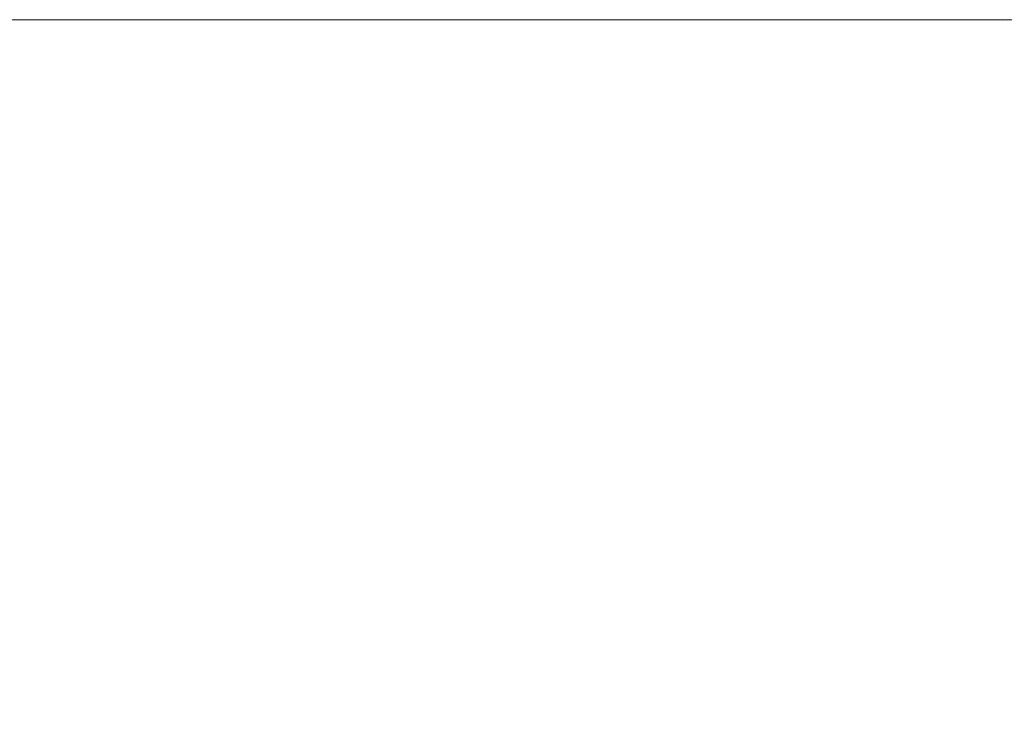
# Model space of a CAD drawing. Header units: centimetres. Extents: x -26.3 to 27.5, y 5.9 to 64.6.
# Tile 220 of 256: x -8.1201 to -8.0928, y 7.6803 to 7.7002. Entities that reach past the tile are written whole.
import ezdxf

# ---------------------------------------------------------------- set-up
doc = ezdxf.new("R2010")
doc.units = ezdxf.units.CM
doc.header["$LTSCALE"] = 2.54
doc.layers.add('Lucido design-1', color=7, linetype='Continuous')

# ---------------------------------------------------------------- blocks, each defined once
blk = doc.blocks.new('Gruppo-3-1')
at = {"color": 7, "linetype": 'Continuous', "lineweight": 9}
for points, invisible_edges in [([(27.113463, 7.700165, -743.211089), (27.113463, 7.700212, -743.214164), (-25.986537, 7.700212, -743.214164), (-25.986537, 7.700165, -743.211089)], 8), ([(-25.986537, 7.700212, -743.214164), (9.213463, 7.700212, -743.414164), (-8.086537, 7.700212, -743.414164)], 9), ([(-8.086537, 7.700212, -743.414164), (-8.087627, 7.700212, -743.414167), (-25.986537, 7.700212, -743.214164)], 10), ([(9.213463, 7.700212, -743.414164), (-25.986537, 7.700212, -743.214164), (27.113463, 7.700212, -743.214164)], 9), ([(-8.087627, 7.700212, -743.414167), (-8.092947, 7.700212, -743.414301), (-8.095487, 7.700212, -743.414364), (-25.986537, 7.700212, -743.214164)], 12), ([(-8.095487, 7.700212, -743.414364), (-8.099349, 7.700212, -743.414616), (-8.103637, 7.700212, -743.414896), (-25.986537, 7.700212, -743.214164)], 12), ([(-8.103637, 7.700212, -743.414896), (-8.111765, 7.700212, -743.415761), (-25.986537, 7.700212, -743.214164)], 10), ([(-8.111765, 7.700212, -743.415761), (-8.119859, 7.700212, -743.416959), (-25.986537, 7.700212, -743.214164)], 10), ([(-8.119859, 7.700212, -743.416959), (-8.127904, 7.700212, -743.418489), (-25.986537, 7.700212, -743.214164)], 10), ([(27.113463, 7.700165, -779.311089), (27.113463, 7.700212, -779.314164), (-25.986537, 7.700212, -779.314164), (-25.986537, 7.700165, -779.311089)], 8), ([(-25.986537, 7.700212, -779.314164), (-8.087627, 7.700212, -779.514167), (-8.092947, 7.700212, -779.514301)], 9), ([(-25.986537, 7.700212, -779.314164), (9.213463, 7.700212, -779.514164), (-8.086537, 7.700212, -779.514164)], 9), ([(-25.986537, 7.700212, -779.314164), (-8.095487, 7.700212, -779.514364), (-8.099349, 7.700212, -779.514616)], 9), ([(-8.086537, 7.700212, -779.514164), (-8.087627, 7.700212, -779.514167), (-25.986537, 7.700212, -779.314164)], 10), ([(9.213463, 7.700212, -779.514164), (-25.986537, 7.700212, -779.314164), (27.113463, 7.700212, -779.314164)], 9), ([(-8.092947, 7.700212, -779.514301), (-8.095487, 7.700212, -779.514364), (-25.986537, 7.700212, -779.314164)], 10), ([(-8.099349, 7.700212, -779.514616), (-8.103637, 7.700212, -779.514896), (-25.986537, 7.700212, -779.314164)], 10), ([(-8.103637, 7.700212, -779.514896), (-8.111765, 7.700212, -779.515761), (-25.986537, 7.700212, -779.314164)], 10), ([(-8.111765, 7.700212, -779.515761), (-8.119859, 7.700212, -779.516959), (-25.986537, 7.700212, -779.314164)], 10), ([(-8.119859, 7.700212, -779.516959), (-8.127904, 7.700212, -779.518489), (-25.986537, 7.700212, -779.314164)], 10), ([(-25.986537, 7.700165, -743.211089), (-25.986537, 7.700098, -743.209803), (27.113463, 7.700098, -743.209803), (27.113463, 7.700165, -743.211089)], 10), ([(-25.986537, 7.700165, -779.311089), (-25.986537, 7.700098, -779.309803), (27.113463, 7.700098, -779.309803), (27.113463, 7.700165, -779.311089)], 10), ([(27.113463, 7.699951, -743.206944), (27.113463, 7.700098, -743.209803), (-25.986537, 7.700098, -743.209803), (-25.986537, 7.699951, -743.206944)], 10), ([(27.113463, 7.699951, -779.306944), (27.113463, 7.700098, -779.309803), (-25.986537, 7.700098, -779.309803), (-25.986537, 7.699951, -779.306944)], 10), ([(-8.117935, 7.700158, -743.419958), (-8.124144, 7.700158, -743.421064), (-8.127904, 7.700212, -743.418489), (-8.119859, 7.700212, -743.416959)], 11), ([(-8.117935, 7.700158, -779.519958), (-8.124144, 7.700158, -779.521064), (-8.127904, 7.700212, -779.518489), (-8.119859, 7.700212, -779.516959)], 11), ([(-8.117414, 7.699998, -743.423184), (-8.123519, 7.699998, -743.424272), (-8.124144, 7.700158, -743.421064), (-8.117935, 7.700158, -743.419958)], 15), ([(-8.117414, 7.699998, -779.523184), (-8.123519, 7.699998, -779.524272), (-8.124144, 7.700158, -779.521064), (-8.117935, 7.700158, -779.519958)], 15), ([(-8.111694, 7.700158, -743.419051), (-8.117935, 7.700158, -743.419958), (-8.119859, 7.700212, -743.416959), (-8.111765, 7.700212, -743.415761)], 11), ([(-8.111694, 7.700158, -779.519051), (-8.117935, 7.700158, -779.519958), (-8.119859, 7.700212, -779.516959), (-8.111765, 7.700212, -779.515761)], 11), ([(-8.111276, 7.699998, -743.422293), (-8.117414, 7.699998, -743.423184), (-8.117935, 7.700158, -743.419958), (-8.111694, 7.700158, -743.419051)], 15), ([(-8.111276, 7.699998, -779.522293), (-8.117414, 7.699998, -779.523184), (-8.117935, 7.700158, -779.519958), (-8.111694, 7.700158, -779.519051)], 15), ([(-8.105428, 7.700158, -743.418345), (-8.111694, 7.700158, -743.419051), (-8.111765, 7.700212, -743.415761), (-8.103637, 7.700212, -743.414896)], 11), ([(-8.105428, 7.700158, -779.518345), (-8.111694, 7.700158, -779.519051), (-8.111765, 7.700212, -779.515761), (-8.103637, 7.700212, -779.514896)], 11), ([(-8.105114, 7.699998, -743.421598), (-8.111276, 7.699998, -743.422293), (-8.111694, 7.700158, -743.419051), (-8.105428, 7.700158, -743.418345)], 15), ([(-8.105114, 7.699998, -779.521598), (-8.111276, 7.699998, -779.522293), (-8.111694, 7.700158, -779.519051), (-8.105428, 7.700158, -779.518345)], 15), ([(-8.099142, 7.700158, -743.41784), (-8.105428, 7.700158, -743.418345), (-8.103637, 7.700212, -743.414896), (-8.099349, 7.700212, -743.414616)], 11), ([(-8.099142, 7.700158, -779.51784), (-8.105428, 7.700158, -779.518345), (-8.103637, 7.700212, -779.514896), (-8.099349, 7.700212, -779.514616)], 11), ([(-8.098932, 7.699998, -743.421102), (-8.105114, 7.699998, -743.421598), (-8.105428, 7.700158, -743.418345), (-8.099142, 7.700158, -743.41784)], 15), ([(-8.098932, 7.699998, -779.521102), (-8.105114, 7.699998, -779.521598), (-8.105428, 7.700158, -779.518345), (-8.099142, 7.700158, -779.51784)], 15), ([(-8.092843, 7.700158, -743.417537), (-8.099142, 7.700158, -743.41784), (-8.099349, 7.700212, -743.414616), (-8.095487, 7.700212, -743.414364)], 11), ([(-8.092843, 7.700158, -779.517537), (-8.099142, 7.700158, -779.51784), (-8.099349, 7.700212, -779.514616), (-8.095487, 7.700212, -779.514364)], 11), ([(-8.092738, 7.699998, -743.420804), (-8.098932, 7.699998, -743.421102), (-8.099142, 7.700158, -743.41784), (-8.092843, 7.700158, -743.417537)], 15), ([(-8.092738, 7.699998, -779.520804), (-8.098932, 7.699998, -779.521102), (-8.099142, 7.700158, -779.51784), (-8.092843, 7.700158, -779.517537)], 15), ([(-8.095487, 7.700212, -743.414364), (-8.092947, 7.700212, -743.414301), (-8.092843, 7.700158, -743.417537)], 10), ([(-8.095487, 7.700212, -779.514364), (-8.092947, 7.700212, -779.514301), (-8.092843, 7.700158, -779.517537)], 10), ([(-8.086537, 7.700141, -743.417436), (-8.092843, 7.700158, -743.417537), (-8.092947, 7.700212, -743.414301), (-8.087627, 7.700212, -743.414167)], 11), ([(-8.086537, 7.700141, -779.517436), (-8.092843, 7.700158, -779.517537), (-8.092947, 7.700212, -779.514301), (-8.087627, 7.700212, -779.514167)], 11), ([(-8.092738, 7.699998, -743.420804), (-8.092843, 7.700158, -743.417537), (-8.086537, 7.700117, -743.418526)], 11), ([(-8.092843, 7.700158, -743.417537), (-8.086537, 7.700141, -743.417436), (-8.086537, 7.700117, -743.418526)], 9), ([(-8.092738, 7.699998, -779.520804), (-8.092843, 7.700158, -779.517537), (-8.086537, 7.700117, -779.518526)], 11), ([(-8.092843, 7.700158, -779.517537), (-8.086537, 7.700141, -779.517436), (-8.086537, 7.700117, -779.518526)], 9), ([(-25.986537, 7.699951, -743.206944), (-25.986537, 7.699812, -743.20545), (27.113463, 7.699812, -743.20545), (27.113463, 7.699951, -743.206944)], 10), ([(-25.986537, 7.699951, -779.306944), (-25.986537, 7.699812, -779.30545), (27.113463, 7.699812, -779.30545), (27.113463, 7.699951, -779.306944)], 10), ([(27.113463, 7.699565, -743.202807), (27.113463, 7.699812, -743.20545), (-25.986537, 7.699812, -743.20545), (-25.986537, 7.699565, -743.202807)], 10), ([(27.113463, 7.699565, -779.302807), (27.113463, 7.699812, -779.30545), (-25.986537, 7.699812, -779.30545), (-25.986537, 7.699565, -779.302807)], 10), ([(-8.116893, 7.69973, -743.426404), (-8.122895, 7.69973, -743.427473), (-8.123519, 7.699998, -743.424272), (-8.117414, 7.699998, -743.423184)], 15), ([(-8.116893, 7.69973, -779.526404), (-8.122895, 7.69973, -779.527473), (-8.123519, 7.699998, -779.524272), (-8.117414, 7.699998, -779.523184)], 15), ([(-8.110859, 7.69973, -743.425527), (-8.116893, 7.69973, -743.426404), (-8.117414, 7.699998, -743.423184), (-8.111276, 7.699998, -743.422293)], 15), ([(-8.110859, 7.69973, -779.525527), (-8.116893, 7.69973, -779.526404), (-8.117414, 7.699998, -779.523184), (-8.111276, 7.699998, -779.522293)], 15), ([(-8.104801, 7.69973, -743.424845), (-8.110859, 7.69973, -743.425527), (-8.111276, 7.699998, -743.422293), (-8.105114, 7.699998, -743.421598)], 15), ([(-8.104801, 7.69973, -779.524845), (-8.110859, 7.69973, -779.525527), (-8.111276, 7.699998, -779.522293), (-8.105114, 7.699998, -779.521598)], 15), ([(-8.098723, 7.69973, -743.424356), (-8.104801, 7.69973, -743.424845), (-8.105114, 7.699998, -743.421598), (-8.098932, 7.699998, -743.421102)], 15), ([(-8.098723, 7.69973, -779.524356), (-8.104801, 7.69973, -779.524845), (-8.105114, 7.699998, -779.521598), (-8.098932, 7.699998, -779.521102)], 15), ([(-8.092634, 7.69973, -743.424063), (-8.098723, 7.69973, -743.424356), (-8.098932, 7.699998, -743.421102), (-8.092738, 7.699998, -743.420804)], 15), ([(-8.092634, 7.69973, -779.524063), (-8.098723, 7.69973, -779.524356), (-8.098932, 7.699998, -779.521102), (-8.092738, 7.699998, -779.520804)], 15), ([(-25.986537, 7.699565, -743.202807), (-25.986537, 7.699336, -743.201114), (27.113463, 7.699336, -743.201114), (27.113463, 7.699565, -743.202807)], 10), ([(-25.986537, 7.699565, -779.302807), (-25.986537, 7.699336, -779.301114), (27.113463, 7.699336, -779.301114), (27.113463, 7.699565, -779.302807)], 10), ([(-8.116374, 7.699356, -743.429613), (-8.122274, 7.699356, -743.430664), (-8.122895, 7.69973, -743.427473), (-8.116893, 7.69973, -743.426404)], 15), ([(-8.116374, 7.699356, -779.529613), (-8.122274, 7.699356, -779.530664), (-8.122895, 7.69973, -779.527473), (-8.116893, 7.69973, -779.526404)], 15), ([(-8.110444, 7.699356, -743.428751), (-8.116374, 7.699356, -743.429613), (-8.116893, 7.69973, -743.426404), (-8.110859, 7.69973, -743.425527)], 15), ([(-8.110444, 7.699356, -779.528751), (-8.116374, 7.699356, -779.529613), (-8.116893, 7.69973, -779.526404), (-8.110859, 7.69973, -779.525527)], 15), ([(-8.104489, 7.699356, -743.42808), (-8.110444, 7.699356, -743.428751), (-8.110859, 7.69973, -743.425527), (-8.104801, 7.69973, -743.424845)], 15), ([(-8.104489, 7.699356, -779.52808), (-8.110444, 7.699356, -779.528751), (-8.110859, 7.69973, -779.525527), (-8.104801, 7.69973, -779.524845)], 15), ([(-8.098515, 7.699356, -743.427601), (-8.104489, 7.699356, -743.42808), (-8.104801, 7.69973, -743.424845), (-8.098723, 7.69973, -743.424356)], 15), ([(-8.098515, 7.699356, -779.527601), (-8.104489, 7.699356, -779.52808), (-8.104801, 7.69973, -779.524845), (-8.098723, 7.69973, -779.524356)], 15), ([(-8.092529, 7.699356, -743.427313), (-8.098515, 7.699356, -743.427601), (-8.098723, 7.69973, -743.424356), (-8.092634, 7.69973, -743.424063)], 15), ([(-8.092529, 7.699356, -779.527313), (-8.098515, 7.699356, -779.527601), (-8.098723, 7.69973, -779.524356), (-8.092634, 7.69973, -779.524063)], 15), ([(27.113463, 7.699007, -743.198686), (27.113463, 7.699336, -743.201114), (-25.986537, 7.699336, -743.201114), (-25.986537, 7.699007, -743.198686)], 10), ([(27.113463, 7.699007, -779.298686), (27.113463, 7.699336, -779.301114), (-25.986537, 7.699336, -779.301114), (-25.986537, 7.699007, -779.298686)], 10), ([(-8.115858, 7.698876, -743.432808), (-8.121655, 7.698876, -743.433841), (-8.122274, 7.699356, -743.430664), (-8.116374, 7.699356, -743.429613)], 15), ([(-8.115858, 7.698876, -779.532808), (-8.121655, 7.698876, -779.533841), (-8.122274, 7.699356, -779.530664), (-8.116374, 7.699356, -779.529613)], 15), ([(-8.11003, 7.698876, -743.431962), (-8.115858, 7.698876, -743.432808), (-8.116374, 7.699356, -743.429613), (-8.110444, 7.699356, -743.428751)], 15), ([(-8.11003, 7.698876, -779.531962), (-8.115858, 7.698876, -779.532808), (-8.116374, 7.699356, -779.529613), (-8.110444, 7.699356, -779.528751)], 15), ([(-8.104178, 7.698876, -743.431302), (-8.11003, 7.698876, -743.431962), (-8.110444, 7.699356, -743.428751), (-8.104489, 7.699356, -743.42808)], 15), ([(-8.104178, 7.698876, -779.531302), (-8.11003, 7.698876, -779.531962), (-8.110444, 7.699356, -779.528751), (-8.104489, 7.699356, -779.52808)], 15), ([(-8.098308, 7.698876, -743.430831), (-8.104178, 7.698876, -743.431302), (-8.104489, 7.699356, -743.42808), (-8.098515, 7.699356, -743.427601)], 15), ([(-8.098308, 7.698876, -779.530831), (-8.104178, 7.698876, -779.531302), (-8.104489, 7.699356, -779.52808), (-8.098515, 7.699356, -779.527601)], 15), ([(-8.092426, 7.698876, -743.430548), (-8.098308, 7.698876, -743.430831), (-8.098515, 7.699356, -743.427601), (-8.092529, 7.699356, -743.427313)], 15), ([(-8.092426, 7.698876, -779.530548), (-8.098308, 7.698876, -779.530831), (-8.098515, 7.699356, -779.527601), (-8.092529, 7.699356, -779.527313)], 15), ([(-25.986537, 7.699007, -743.198686), (-25.986537, 7.698672, -743.196803), (27.113463, 7.698672, -743.196803), (27.113463, 7.699007, -743.198686)], 10), ([(-25.986537, 7.699007, -779.298686), (-25.986537, 7.698672, -779.296803), (27.113463, 7.698672, -779.296803), (27.113463, 7.699007, -779.298686)], 10), ([(-8.115344, 7.698291, -743.435987), (-8.12104, 7.698291, -743.437001), (-8.121655, 7.698876, -743.433841), (-8.115858, 7.698876, -743.432808)], 15), ([(-8.115344, 7.698291, -779.535987), (-8.12104, 7.698291, -779.537001), (-8.121655, 7.698876, -779.533841), (-8.115858, 7.698876, -779.532808)], 15), ([(-8.109618, 7.698291, -743.435155), (-8.115344, 7.698291, -743.435987), (-8.115858, 7.698876, -743.432808), (-8.11003, 7.698876, -743.431962)], 15), ([(-8.109618, 7.698291, -779.535155), (-8.115344, 7.698291, -779.535987), (-8.115858, 7.698876, -779.532808), (-8.11003, 7.698876, -779.531962)], 15), ([(-8.103869, 7.698291, -743.434507), (-8.109618, 7.698291, -743.435155), (-8.11003, 7.698876, -743.431962), (-8.104178, 7.698876, -743.431302)], 15), ([(-8.103869, 7.698291, -779.534507), (-8.109618, 7.698291, -779.535155), (-8.11003, 7.698876, -779.531962), (-8.104178, 7.698876, -779.531302)], 15), ([(-8.098101, 7.698291, -743.434044), (-8.103869, 7.698291, -743.434507), (-8.104178, 7.698876, -743.431302), (-8.098308, 7.698876, -743.430831)], 15), ([(-8.098101, 7.698291, -779.534044), (-8.103869, 7.698291, -779.534507), (-8.104178, 7.698876, -779.531302), (-8.098308, 7.698876, -779.530831)], 15), ([(-8.092322, 7.698291, -743.433766), (-8.098101, 7.698291, -743.434044), (-8.098308, 7.698876, -743.430831), (-8.092426, 7.698876, -743.430548)], 15), ([(-8.092322, 7.698291, -779.533766), (-8.098101, 7.698291, -779.534044), (-8.098308, 7.698876, -779.530831), (-8.092426, 7.698876, -779.530548)], 15), ([(27.113463, 7.698277, -743.194589), (27.113463, 7.698672, -743.196803), (-25.986537, 7.698672, -743.196803), (-25.986537, 7.698277, -743.194589)], 10), ([(27.113463, 7.698277, -779.294589), (27.113463, 7.698672, -779.296803), (-25.986537, 7.698672, -779.296803), (-25.986537, 7.698277, -779.294589)], 10), ([(-25.986537, 7.698277, -743.194589), (-25.986537, 7.69782, -743.192525), (27.113463, 7.69782, -743.192525), (27.113463, 7.698277, -743.194589)], 10), ([(-25.986537, 7.698277, -779.294589), (-25.986537, 7.69782, -779.292525), (27.113463, 7.69782, -779.292525), (27.113463, 7.698277, -779.294589)], 10), ([(-8.114833, 7.6976, -743.439144), (-8.120428, 7.6976, -743.440141), (-8.12104, 7.698291, -743.437001), (-8.115344, 7.698291, -743.435987)], 15), ([(-8.114833, 7.6976, -779.539144), (-8.120428, 7.6976, -779.540141), (-8.12104, 7.698291, -779.537001), (-8.115344, 7.698291, -779.535987)], 15), ([(-8.109209, 7.6976, -743.438327), (-8.114833, 7.6976, -743.439144), (-8.115344, 7.698291, -743.435987), (-8.109618, 7.698291, -743.435155)], 15), ([(-8.109209, 7.6976, -779.538327), (-8.114833, 7.6976, -779.539144), (-8.115344, 7.698291, -779.535987), (-8.109618, 7.698291, -779.535155)], 15), ([(-8.103562, 7.6976, -743.437691), (-8.109209, 7.6976, -743.438327), (-8.109618, 7.698291, -743.435155), (-8.103869, 7.698291, -743.434507)], 15), ([(-8.103562, 7.6976, -779.537691), (-8.109209, 7.6976, -779.538327), (-8.109618, 7.698291, -779.535155), (-8.103869, 7.698291, -779.534507)], 15), ([(-8.097897, 7.6976, -743.437236), (-8.103562, 7.6976, -743.437691), (-8.103869, 7.698291, -743.434507), (-8.098101, 7.698291, -743.434044)], 15), ([(-8.097897, 7.6976, -779.537236), (-8.103562, 7.6976, -779.537691), (-8.103869, 7.698291, -779.534507), (-8.098101, 7.698291, -779.534044)], 15), ([(-8.09222, 7.6976, -743.436963), (-8.097897, 7.6976, -743.437236), (-8.098101, 7.698291, -743.434044), (-8.092322, 7.698291, -743.433766)], 15), ([(-8.09222, 7.6976, -779.536963), (-8.097897, 7.6976, -779.537236), (-8.098101, 7.698291, -779.534044), (-8.092322, 7.698291, -779.533766)], 15), ([(27.113463, 7.697377, -743.190522), (27.113463, 7.69782, -743.192525), (-25.986537, 7.69782, -743.192525), (-25.986537, 7.697377, -743.190522)], 10), ([(27.113463, 7.697377, -779.290522), (27.113463, 7.69782, -779.292525), (-25.986537, 7.69782, -779.292525), (-25.986537, 7.697377, -779.290522)], 10), ([(-8.119822, 7.696805, -743.443257), (-8.125282, 7.696805, -743.444411), (-8.125989, 7.6976, -743.441317), (-8.120428, 7.6976, -743.440141)], 15), ([(-8.119822, 7.696805, -779.543257), (-8.125282, 7.696805, -779.544411), (-8.125989, 7.6976, -779.541317), (-8.120428, 7.6976, -779.540141)], 15), ([(-8.114327, 7.696805, -743.442278), (-8.119822, 7.696805, -743.443257), (-8.120428, 7.6976, -743.440141), (-8.114833, 7.6976, -743.439144)], 15), ([(-8.114327, 7.696805, -779.542278), (-8.119822, 7.696805, -779.543257), (-8.120428, 7.6976, -779.540141), (-8.114833, 7.6976, -779.539144)], 15), ([(-8.108803, 7.696805, -743.441475), (-8.114327, 7.696805, -743.442278), (-8.114833, 7.6976, -743.439144), (-8.109209, 7.6976, -743.438327)], 15), ([(-8.108803, 7.696805, -779.541475), (-8.114327, 7.696805, -779.542278), (-8.114833, 7.6976, -779.539144), (-8.109209, 7.6976, -779.538327)], 15), ([(-8.103257, 7.696805, -743.44085), (-8.108803, 7.696805, -743.441475), (-8.109209, 7.6976, -743.438327), (-8.103562, 7.6976, -743.437691)], 15), ([(-8.103257, 7.696805, -779.54085), (-8.108803, 7.696805, -779.541475), (-8.109209, 7.6976, -779.538327), (-8.103562, 7.6976, -779.537691)], 15), ([(-8.097693, 7.696805, -743.440404), (-8.103257, 7.696805, -743.44085), (-8.103562, 7.6976, -743.437691), (-8.097897, 7.6976, -743.437236)], 15), ([(-8.097693, 7.696805, -779.540404), (-8.103257, 7.696805, -779.54085), (-8.103562, 7.6976, -779.537691), (-8.097897, 7.6976, -779.537236)], 15), ([(-8.092118, 7.696805, -743.440135), (-8.097693, 7.696805, -743.440404), (-8.097897, 7.6976, -743.437236), (-8.09222, 7.6976, -743.436963)], 15), ([(-8.092118, 7.696805, -779.540135), (-8.097693, 7.696805, -779.540404), (-8.097897, 7.6976, -779.537236), (-8.09222, 7.6976, -779.536963)], 15), ([(-25.986537, 7.697377, -743.190522), (-25.986537, 7.696784, -743.188288), (27.113463, 7.696784, -743.188288), (27.113463, 7.697377, -743.190522)], 10), ([(-25.986537, 7.697377, -779.290522), (-25.986537, 7.696784, -779.288288), (27.113463, 7.696784, -779.288288), (27.113463, 7.697377, -779.290522)], 10), ([(27.113463, 7.696307, -743.186492), (27.113463, 7.696784, -743.188288), (-25.986537, 7.696784, -743.188288), (-25.986537, 7.696307, -743.186492)], 10), ([(27.113463, 7.696307, -779.286492), (27.113463, 7.696784, -779.288288), (-25.986537, 7.696784, -779.288288), (-25.986537, 7.696307, -779.286492)], 10), ([(-8.11922, 7.695906, -743.446345), (-8.124582, 7.695906, -743.447479), (-8.125282, 7.696805, -743.444411), (-8.119822, 7.696805, -743.443257)], 15), ([(-8.11922, 7.695906, -779.546345), (-8.124582, 7.695906, -779.547479), (-8.125282, 7.696805, -779.544411), (-8.119822, 7.696805, -779.543257)], 15), ([(-8.113824, 7.695906, -743.445384), (-8.11922, 7.695906, -743.446345), (-8.119822, 7.696805, -743.443257), (-8.114327, 7.696805, -743.442278)], 15), ([(-8.113824, 7.695906, -779.545384), (-8.11922, 7.695906, -779.546345), (-8.119822, 7.696805, -779.543257), (-8.114327, 7.696805, -779.542278)], 15), ([(-8.108401, 7.695906, -743.444596), (-8.113824, 7.695906, -743.445384), (-8.114327, 7.696805, -743.442278), (-8.108803, 7.696805, -743.441475)], 15), ([(-8.108401, 7.695906, -779.544596), (-8.113824, 7.695906, -779.545384), (-8.114327, 7.696805, -779.542278), (-8.108803, 7.696805, -779.541475)], 15), ([(-8.102955, 7.695906, -743.443982), (-8.108401, 7.695906, -743.444596), (-8.108803, 7.696805, -743.441475), (-8.103257, 7.696805, -743.44085)], 15), ([(-8.102955, 7.695906, -779.543982), (-8.108401, 7.695906, -779.544596), (-8.108803, 7.696805, -779.541475), (-8.103257, 7.696805, -779.54085)], 15), ([(-8.097492, 7.695906, -743.443544), (-8.102955, 7.695906, -743.443982), (-8.103257, 7.696805, -743.44085), (-8.097693, 7.696805, -743.440404)], 15), ([(-8.097492, 7.695906, -779.543544), (-8.102955, 7.695906, -779.543982), (-8.103257, 7.696805, -779.54085), (-8.097693, 7.696805, -779.540404)], 15), ([(-8.092017, 7.695906, -743.44328), (-8.097492, 7.695906, -743.443544), (-8.097693, 7.696805, -743.440404), (-8.092118, 7.696805, -743.440135)], 15), ([(-8.092017, 7.695906, -779.54328), (-8.097492, 7.695906, -779.543544), (-8.097693, 7.696805, -779.540404), (-8.092118, 7.696805, -779.540135)], 15), ([(-25.986537, 7.696307, -743.186492), (-25.986537, 7.695564, -743.1841), (27.113463, 7.695564, -743.1841), (27.113463, 7.696307, -743.186492)], 10), ([(-25.986537, 7.696307, -779.286492), (-25.986537, 7.695564, -779.2841), (27.113463, 7.695564, -779.2841), (27.113463, 7.696307, -779.286492)], 10), ([(-8.118625, 7.694905, -743.449403), (-8.123889, 7.694905, -743.450516), (-8.124582, 7.695906, -743.447479), (-8.11922, 7.695906, -743.446345)], 15), ([(-8.118625, 7.694905, -779.549403), (-8.123889, 7.694905, -779.550516), (-8.124582, 7.695906, -779.547479), (-8.11922, 7.695906, -779.546345)], 15), ([(-8.113327, 7.694905, -743.44846), (-8.118625, 7.694905, -743.449403), (-8.11922, 7.695906, -743.446345), (-8.113824, 7.695906, -743.445384)], 15), ([(-8.113327, 7.694905, -779.54846), (-8.118625, 7.694905, -779.549403), (-8.11922, 7.695906, -779.546345), (-8.113824, 7.695906, -779.545384)], 15), ([(-8.108002, 7.694905, -743.447686), (-8.113327, 7.694905, -743.44846), (-8.113824, 7.695906, -743.445384), (-8.108401, 7.695906, -743.444596)], 15), ([(-8.108002, 7.694905, -779.547686), (-8.113327, 7.694905, -779.54846), (-8.113824, 7.695906, -779.545384), (-8.108401, 7.695906, -779.544596)], 15), ([(-8.102655, 7.694905, -743.447084), (-8.108002, 7.694905, -743.447686), (-8.108401, 7.695906, -743.444596), (-8.102955, 7.695906, -743.443982)], 15), ([(-8.102655, 7.694905, -779.547084), (-8.108002, 7.694905, -779.547686), (-8.108401, 7.695906, -779.544596), (-8.102955, 7.695906, -779.543982)], 15), ([(-8.097292, 7.694905, -743.446653), (-8.102655, 7.694905, -743.447084), (-8.102955, 7.695906, -743.443982), (-8.097492, 7.695906, -743.443544)], 15), ([(-8.097292, 7.694905, -779.546653), (-8.102655, 7.694905, -779.547084), (-8.102955, 7.695906, -779.543982), (-8.097492, 7.695906, -779.543544)], 15), ([(-8.091917, 7.694905, -743.446394), (-8.097292, 7.694905, -743.446653), (-8.097492, 7.695906, -743.443544), (-8.092017, 7.695906, -743.44328)], 15), ([(-8.091917, 7.694905, -779.546394), (-8.097292, 7.694905, -779.546653), (-8.097492, 7.695906, -779.543544), (-8.092017, 7.695906, -779.54328)], 15), ([(27.113463, 7.695069, -743.182507), (27.113463, 7.695564, -743.1841), (-25.986537, 7.695564, -743.1841), (-25.986537, 7.695069, -743.182507)], 10), ([(27.113463, 7.695069, -779.282507), (27.113463, 7.695564, -779.2841), (-25.986537, 7.695564, -779.2841), (-25.986537, 7.695069, -779.282507)], 10), ([(-25.986537, 7.695069, -743.182507), (-25.986537, 7.694162, -743.179969), (27.113463, 7.694162, -743.179969), (27.113463, 7.695069, -743.182507)], 10), ([(-25.986537, 7.695069, -779.282507), (-25.986537, 7.694162, -779.279969), (27.113463, 7.694162, -779.279969), (27.113463, 7.695069, -779.282507)], 10), ([(-8.118036, 7.693803, -743.452428), (-8.123203, 7.693803, -743.45352), (-8.123889, 7.694905, -743.450516), (-8.118625, 7.694905, -743.449403)], 15), ([(-8.118036, 7.693803, -779.552428), (-8.123203, 7.693803, -779.55352), (-8.123889, 7.694905, -779.550516), (-8.118625, 7.694905, -779.549403)], 15), ([(-8.112835, 7.693803, -743.451501), (-8.118036, 7.693803, -743.452428), (-8.118625, 7.694905, -743.449403), (-8.113327, 7.694905, -743.44846)], 15), ([(-8.112835, 7.693803, -779.551501), (-8.118036, 7.693803, -779.552428), (-8.118625, 7.694905, -779.549403), (-8.113327, 7.694905, -779.54846)], 15), ([(-8.107608, 7.693803, -743.450742), (-8.112835, 7.693803, -743.451501), (-8.113327, 7.694905, -743.44846), (-8.108002, 7.694905, -743.447686)], 15), ([(-8.107608, 7.693803, -779.550742), (-8.112835, 7.693803, -779.551501), (-8.113327, 7.694905, -779.54846), (-8.108002, 7.694905, -779.547686)], 15), ([(-8.10236, 7.693803, -743.45015), (-8.107608, 7.693803, -743.450742), (-8.108002, 7.694905, -743.447686), (-8.102655, 7.694905, -743.447084)], 15), ([(-8.10236, 7.693803, -779.55015), (-8.107608, 7.693803, -779.550742), (-8.108002, 7.694905, -779.547686), (-8.102655, 7.694905, -779.547084)], 15), ([(-8.097095, 7.693803, -743.449728), (-8.10236, 7.693803, -743.45015), (-8.102655, 7.694905, -743.447084), (-8.097292, 7.694905, -743.446653)], 15), ([(-8.097095, 7.693803, -779.549728), (-8.10236, 7.693803, -779.55015), (-8.102655, 7.694905, -779.547084), (-8.097292, 7.694905, -779.546653)], 15), ([(-8.091819, 7.693803, -743.449474), (-8.097095, 7.693803, -743.449728), (-8.097292, 7.694905, -743.446653), (-8.091917, 7.694905, -743.446394)], 15), ([(-8.091819, 7.693803, -779.549474), (-8.097095, 7.693803, -779.549728), (-8.097292, 7.694905, -779.546653), (-8.091917, 7.694905, -779.546394)], 15), ([(27.113463, 7.693664, -743.178574), (27.113463, 7.694162, -743.179969), (-25.986537, 7.694162, -743.179969), (-25.986537, 7.693664, -743.178574)], 10), ([(27.113463, 7.693664, -779.278574), (27.113463, 7.694162, -779.279969), (-25.986537, 7.694162, -779.279969), (-25.986537, 7.693664, -779.278574)], 10), ([(-8.117454, 7.6926, -743.455415), (-8.122526, 7.6926, -743.456487), (-8.123203, 7.693803, -743.45352), (-8.118036, 7.693803, -743.452428)], 15), ([(-8.117454, 7.6926, -779.555415), (-8.122526, 7.6926, -779.556487), (-8.123203, 7.693803, -779.55352), (-8.118036, 7.693803, -779.552428)], 15), ([(-8.11235, 7.6926, -743.454505), (-8.117454, 7.6926, -743.455415), (-8.118036, 7.693803, -743.452428), (-8.112835, 7.693803, -743.451501)], 15), ([(-8.11235, 7.6926, -779.554505), (-8.117454, 7.6926, -779.555415), (-8.118036, 7.693803, -779.552428), (-8.112835, 7.693803, -779.551501)], 15), ([(-8.107219, 7.6926, -743.45376), (-8.11235, 7.6926, -743.454505), (-8.112835, 7.693803, -743.451501), (-8.107608, 7.693803, -743.450742)], 15), ([(-8.107219, 7.6926, -779.55376), (-8.11235, 7.6926, -779.554505), (-8.112835, 7.693803, -779.551501), (-8.107608, 7.693803, -779.550742)], 15), ([(-8.102067, 7.6926, -743.45318), (-8.107219, 7.6926, -743.45376), (-8.107608, 7.693803, -743.450742), (-8.10236, 7.693803, -743.45015)], 15), ([(-8.102067, 7.6926, -779.55318), (-8.107219, 7.6926, -779.55376), (-8.107608, 7.693803, -779.550742), (-8.10236, 7.693803, -779.55015)], 15), ([(-8.0969, 7.6926, -743.452765), (-8.102067, 7.6926, -743.45318), (-8.10236, 7.693803, -743.45015), (-8.097095, 7.693803, -743.449728)], 15), ([(-8.0969, 7.6926, -779.552765), (-8.102067, 7.6926, -779.55318), (-8.10236, 7.693803, -779.55015), (-8.097095, 7.693803, -779.549728)], 15), ([(-8.091721, 7.6926, -743.452515), (-8.0969, 7.6926, -743.452765), (-8.097095, 7.693803, -743.449728), (-8.091819, 7.693803, -743.449474)], 15), ([(-8.091721, 7.6926, -779.552515), (-8.0969, 7.6926, -779.552765), (-8.097095, 7.693803, -779.549728), (-8.091819, 7.693803, -779.549474)], 15), ([(-25.986537, 7.693664, -743.178574), (-25.986537, 7.692583, -743.175903), (27.113463, 7.692583, -743.175903), (27.113463, 7.693664, -743.178574)], 10), ([(-25.986537, 7.693664, -779.278574), (-25.986537, 7.692583, -779.275903), (27.113463, 7.692583, -779.275903), (27.113463, 7.693664, -779.278574)], 10), ([(27.113463, 7.692095, -743.174699), (27.113463, 7.692583, -743.175903), (-25.986537, 7.692583, -743.175903), (-25.986537, 7.692095, -743.174699)], 10), ([(27.113463, 7.692095, -779.274699), (27.113463, 7.692583, -779.275903), (-25.986537, 7.692583, -779.275903), (-25.986537, 7.692095, -779.274699)], 10), ([(-8.11688, 7.691298, -743.458362), (-8.121858, 7.691298, -743.459414), (-8.122526, 7.6926, -743.456487), (-8.117454, 7.6926, -743.455415)], 15), ([(-8.11688, 7.691298, -779.558362), (-8.121858, 7.691298, -779.559414), (-8.122526, 7.6926, -779.556487), (-8.117454, 7.6926, -779.555415)], 15), ([(-8.111871, 7.691298, -743.457469), (-8.11688, 7.691298, -743.458362), (-8.117454, 7.6926, -743.455415), (-8.11235, 7.6926, -743.454505)], 15), ([(-8.111871, 7.691298, -779.557469), (-8.11688, 7.691298, -779.558362), (-8.117454, 7.6926, -779.555415), (-8.11235, 7.6926, -779.554505)], 15), ([(-8.106835, 7.691298, -743.456738), (-8.111871, 7.691298, -743.457469), (-8.11235, 7.6926, -743.454505), (-8.107219, 7.6926, -743.45376)], 15), ([(-8.106835, 7.691298, -779.556738), (-8.111871, 7.691298, -779.557469), (-8.11235, 7.6926, -779.554505), (-8.107219, 7.6926, -779.55376)], 15), ([(-8.101779, 7.691298, -743.456168), (-8.106835, 7.691298, -743.456738), (-8.107219, 7.6926, -743.45376), (-8.102067, 7.6926, -743.45318)], 15), ([(-8.101779, 7.691298, -779.556168), (-8.106835, 7.691298, -779.556738), (-8.107219, 7.6926, -779.55376), (-8.102067, 7.6926, -779.55318)], 15), ([(-8.096707, 7.691298, -743.455761), (-8.101779, 7.691298, -743.456168), (-8.102067, 7.6926, -743.45318), (-8.0969, 7.6926, -743.452765)], 15), ([(-8.096707, 7.691298, -779.555761), (-8.101779, 7.691298, -779.556168), (-8.102067, 7.6926, -779.55318), (-8.0969, 7.6926, -779.552765)], 15), ([(-8.091625, 7.691298, -743.455516), (-8.096707, 7.691298, -743.455761), (-8.0969, 7.6926, -743.452765), (-8.091721, 7.6926, -743.452515)], 15), ([(-8.091625, 7.691298, -779.555516), (-8.096707, 7.691298, -779.555761), (-8.0969, 7.6926, -779.552765), (-8.091721, 7.6926, -779.552515)], 15), ([(-25.986537, 7.692095, -743.174699), (-25.986537, 7.690827, -743.171909), (27.113463, 7.690827, -743.171909), (27.113463, 7.692095, -743.174699)], 10), ([(-25.986537, 7.692095, -779.274699), (-25.986537, 7.690827, -779.271909), (27.113463, 7.690827, -779.271909), (27.113463, 7.692095, -779.274699)], 10), ([(-8.116314, 7.689899, -743.461265), (-8.1212, 7.689899, -743.462298), (-8.121858, 7.691298, -743.459414), (-8.11688, 7.691298, -743.458362)], 15), ([(-8.116314, 7.689899, -779.561265), (-8.1212, 7.689899, -779.562298), (-8.121858, 7.691298, -779.559414), (-8.11688, 7.691298, -779.558362)], 15), ([(-8.111398, 7.689899, -743.46039), (-8.116314, 7.689899, -743.461265), (-8.11688, 7.691298, -743.458362), (-8.111871, 7.691298, -743.457469)], 15), ([(-8.111398, 7.689899, -779.56039), (-8.116314, 7.689899, -779.561265), (-8.11688, 7.691298, -779.558362), (-8.111871, 7.691298, -779.557469)], 15), ([(-8.106457, 7.689899, -743.459672), (-8.111398, 7.689899, -743.46039), (-8.111871, 7.691298, -743.457469), (-8.106835, 7.691298, -743.456738)], 15), ([(-8.106457, 7.689899, -779.559672), (-8.111398, 7.689899, -779.56039), (-8.111871, 7.691298, -779.557469), (-8.106835, 7.691298, -779.556738)], 15), ([(-8.101495, 7.689899, -743.459113), (-8.106457, 7.689899, -743.459672), (-8.106835, 7.691298, -743.456738), (-8.101779, 7.691298, -743.456168)], 15), ([(-8.101495, 7.689899, -779.559113), (-8.106457, 7.689899, -779.559672), (-8.106835, 7.691298, -779.556738), (-8.101779, 7.691298, -779.556168)], 15), ([(-8.096518, 7.689899, -743.458713), (-8.101495, 7.689899, -743.459113), (-8.101779, 7.691298, -743.456168), (-8.096707, 7.691298, -743.455761)], 15), ([(-8.096518, 7.689899, -779.558713), (-8.101495, 7.689899, -779.559113), (-8.101779, 7.691298, -779.556168), (-8.096707, 7.691298, -779.555761)], 15), ([(-8.09153, 7.689899, -743.458473), (-8.096518, 7.689899, -743.458713), (-8.096707, 7.691298, -743.455761), (-8.091625, 7.691298, -743.455516)], 15), ([(-8.09153, 7.689899, -779.558473), (-8.096518, 7.689899, -779.558713), (-8.096707, 7.691298, -779.555761), (-8.091625, 7.691298, -779.555516)], 15), ([(27.113463, 7.690364, -743.17089), (27.113463, 7.690827, -743.171909), (-25.986537, 7.690827, -743.171909), (-25.986537, 7.690364, -743.17089)], 10), ([(27.113463, 7.690364, -779.27089), (27.113463, 7.690827, -779.271909), (-25.986537, 7.690827, -779.271909), (-25.986537, 7.690364, -779.27089)], 10), ([(-25.986537, 7.690364, -743.17089), (-25.986537, 7.688899, -743.167996), (27.113463, 7.688899, -743.167996), (27.113463, 7.690364, -743.17089)], 10), ([(-25.986537, 7.690364, -779.27089), (-25.986537, 7.688899, -779.267996), (27.113463, 7.688899, -779.267996), (27.113463, 7.690364, -779.27089)], 10), ([(-8.115758, 7.688404, -743.464123), (-8.120552, 7.688404, -743.465136), (-8.1212, 7.689899, -743.462298), (-8.116314, 7.689899, -743.461265)], 15), ([(-8.115758, 7.688404, -779.564123), (-8.120552, 7.688404, -779.565136), (-8.1212, 7.689899, -779.562298), (-8.116314, 7.689899, -779.561265)], 15), ([(-8.110934, 7.688404, -743.463263), (-8.115758, 7.688404, -743.464123), (-8.116314, 7.689899, -743.461265), (-8.111398, 7.689899, -743.46039)], 15), ([(-8.110934, 7.688404, -779.563263), (-8.115758, 7.688404, -779.564123), (-8.116314, 7.689899, -779.561265), (-8.111398, 7.689899, -779.56039)], 15), ([(-8.106085, 7.688404, -743.462559), (-8.110934, 7.688404, -743.463263), (-8.111398, 7.689899, -743.46039), (-8.106457, 7.689899, -743.459672)], 15), ([(-8.106085, 7.688404, -779.562559), (-8.110934, 7.688404, -779.563263), (-8.111398, 7.689899, -779.56039), (-8.106457, 7.689899, -779.559672)], 15), ([(-8.101216, 7.688404, -743.46201), (-8.106085, 7.688404, -743.462559), (-8.106457, 7.689899, -743.459672), (-8.101495, 7.689899, -743.459113)], 15), ([(-8.101216, 7.688404, -779.56201), (-8.106085, 7.688404, -779.562559), (-8.106457, 7.689899, -779.559672), (-8.101495, 7.689899, -779.559113)], 15), ([(-8.096331, 7.688404, -743.461618), (-8.101216, 7.688404, -743.46201), (-8.101495, 7.689899, -743.459113), (-8.096518, 7.689899, -743.458713)], 15), ([(-8.096331, 7.688404, -779.561618), (-8.101216, 7.688404, -779.56201), (-8.101495, 7.689899, -779.559113), (-8.096518, 7.689899, -779.558713)], 15), ([(-8.091437, 7.688404, -743.461382), (-8.096331, 7.688404, -743.461618), (-8.096518, 7.689899, -743.458713), (-8.09153, 7.689899, -743.458473)], 15), ([(-8.091437, 7.688404, -779.561382), (-8.096331, 7.688404, -779.561618), (-8.096518, 7.689899, -779.558713), (-8.09153, 7.689899, -779.558473)], 15), ([(27.113463, 7.688473, -743.167152), (27.113463, 7.688899, -743.167996), (-25.986537, 7.688899, -743.167996), (-25.986537, 7.688473, -743.167152)], 10), ([(27.113463, 7.688473, -779.267152), (27.113463, 7.688899, -779.267996), (-25.986537, 7.688899, -779.267996), (-25.986537, 7.688473, -779.267152)], 10), ([(-25.986537, 7.688473, -743.167152), (-25.986537, 7.686803, -743.16417), (27.113463, 7.686803, -743.16417), (27.113463, 7.688473, -743.167152)], 10), ([(-25.986537, 7.688473, -779.267152), (-25.986537, 7.686803, -779.26417), (27.113463, 7.686803, -779.26417), (27.113463, 7.688473, -779.267152)], 10), ([(-8.119916, 7.686815, -743.467925), (-8.124586, 7.686815, -743.46907), (-8.125311, 7.688404, -743.466303), (-8.120552, 7.688404, -743.465136)], 15), ([(-8.119916, 7.686815, -779.567925), (-8.124586, 7.686815, -779.56907), (-8.125311, 7.688404, -779.566303), (-8.120552, 7.688404, -779.565136)], 15), ([(-8.115211, 7.686815, -743.46693), (-8.119916, 7.686815, -743.467925), (-8.120552, 7.688404, -743.465136), (-8.115758, 7.688404, -743.464123)], 15), ([(-8.115211, 7.686815, -779.56693), (-8.119916, 7.686815, -779.567925), (-8.120552, 7.688404, -779.565136), (-8.115758, 7.688404, -779.564123)], 15), ([(-8.110477, 7.686815, -743.466087), (-8.115211, 7.686815, -743.46693), (-8.115758, 7.688404, -743.464123), (-8.110934, 7.688404, -743.463263)], 15), ([(-8.110477, 7.686815, -779.566087), (-8.115211, 7.686815, -779.56693), (-8.115758, 7.688404, -779.564123), (-8.110934, 7.688404, -779.563263)], 15), ([(-8.105719, 7.686815, -743.465395), (-8.110477, 7.686815, -743.466087), (-8.110934, 7.688404, -743.463263), (-8.106085, 7.688404, -743.462559)], 15), ([(-8.105719, 7.686815, -779.565395), (-8.110477, 7.686815, -779.566087), (-8.110934, 7.688404, -779.563263), (-8.106085, 7.688404, -779.562559)], 15), ([(-8.100941, 7.686815, -743.464857), (-8.105719, 7.686815, -743.465395), (-8.106085, 7.688404, -743.462559), (-8.101216, 7.688404, -743.46201)], 15), ([(-8.100941, 7.686815, -779.564857), (-8.105719, 7.686815, -779.565395), (-8.106085, 7.688404, -779.562559), (-8.101216, 7.688404, -779.56201)], 15), ([(-8.096148, 7.686815, -743.464472), (-8.100941, 7.686815, -743.464857), (-8.101216, 7.688404, -743.46201), (-8.096331, 7.688404, -743.461618)], 15), ([(-8.096148, 7.686815, -779.564472), (-8.100941, 7.686815, -779.564857), (-8.101216, 7.688404, -779.56201), (-8.096331, 7.688404, -779.561618)], 15), ([(-8.091345, 7.686815, -743.464241), (-8.096148, 7.686815, -743.464472), (-8.096331, 7.688404, -743.461618), (-8.091437, 7.688404, -743.461382)], 15), ([(-8.091345, 7.686815, -779.564241), (-8.096148, 7.686815, -779.564472), (-8.096331, 7.688404, -779.561618), (-8.091437, 7.688404, -779.561382)], 15), ([(27.113463, 7.686425, -743.163494), (27.113463, 7.686803, -743.16417), (-25.986537, 7.686803, -743.16417), (-25.986537, 7.686425, -743.163494)], 10), ([(27.113463, 7.686425, -779.263494), (27.113463, 7.686803, -779.26417), (-25.986537, 7.686803, -779.26417), (-25.986537, 7.686425, -779.263494)], 10), ([(-8.119291, 7.685132, -743.470661), (-8.123874, 7.685132, -743.471785), (-8.124586, 7.686815, -743.46907), (-8.119916, 7.686815, -743.467925)], 15), ([(-8.119291, 7.685132, -779.570661), (-8.123874, 7.685132, -779.571785), (-8.124586, 7.686815, -779.56907), (-8.119916, 7.686815, -779.567925)], 15), ([(-8.114675, 7.685132, -743.469685), (-8.119291, 7.685132, -743.470661), (-8.119916, 7.686815, -743.467925), (-8.115211, 7.686815, -743.46693)], 15), ([(-8.114675, 7.685132, -779.569685), (-8.119291, 7.685132, -779.570661), (-8.119916, 7.686815, -779.567925), (-8.115211, 7.686815, -779.56693)], 15), ([(-8.110029, 7.685132, -743.468858), (-8.114675, 7.685132, -743.469685), (-8.115211, 7.686815, -743.46693), (-8.110477, 7.686815, -743.466087)], 15), ([(-8.110029, 7.685132, -779.568858), (-8.114675, 7.685132, -779.569685), (-8.115211, 7.686815, -779.56693), (-8.110477, 7.686815, -779.566087)], 15), ([(-8.10536, 7.685132, -743.468179), (-8.110029, 7.685132, -743.468858), (-8.110477, 7.686815, -743.466087), (-8.105719, 7.686815, -743.465395)], 15), ([(-8.10536, 7.685132, -779.568179), (-8.110029, 7.685132, -779.568858), (-8.110477, 7.686815, -779.566087), (-8.105719, 7.686815, -779.565395)], 15), ([(-8.100671, 7.685132, -743.467651), (-8.10536, 7.685132, -743.468179), (-8.105719, 7.686815, -743.465395), (-8.100941, 7.686815, -743.464857)], 15), ([(-8.100671, 7.685132, -779.567651), (-8.10536, 7.685132, -779.568179), (-8.105719, 7.686815, -779.565395), (-8.100941, 7.686815, -779.564857)], 15), ([(-8.095968, 7.685132, -743.467273), (-8.100671, 7.685132, -743.467651), (-8.100941, 7.686815, -743.464857), (-8.096148, 7.686815, -743.464472)], 15), ([(-8.095968, 7.685132, -779.567273), (-8.100671, 7.685132, -779.567651), (-8.100941, 7.686815, -779.564857), (-8.096148, 7.686815, -779.564472)], 15), ([(-8.091255, 7.685132, -743.467046), (-8.095968, 7.685132, -743.467273), (-8.096148, 7.686815, -743.464472), (-8.091345, 7.686815, -743.464241)], 15), ([(-8.091255, 7.685132, -779.567046), (-8.095968, 7.685132, -779.567273), (-8.096148, 7.686815, -779.564472), (-8.091345, 7.686815, -779.564241)], 15), ([(-25.986537, 7.686425, -743.163494), (-25.986537, 7.684542, -743.16044), (27.113463, 7.684542, -743.16044), (27.113463, 7.686425, -743.163494)], 10), ([(-25.986537, 7.686425, -779.263494), (-25.986537, 7.684542, -779.26044), (27.113463, 7.684542, -779.26044), (27.113463, 7.686425, -779.263494)], 10), ([(-8.118679, 7.683359, -743.473342), (-8.123176, 7.683359, -743.474445), (-8.123874, 7.685132, -743.471785), (-8.119291, 7.685132, -743.470661)], 15), ([(-8.118679, 7.683359, -779.573342), (-8.123176, 7.683359, -779.574445), (-8.123874, 7.685132, -779.571785), (-8.119291, 7.685132, -779.570661)], 15), ([(-8.114149, 7.683359, -743.472385), (-8.118679, 7.683359, -743.473342), (-8.119291, 7.685132, -743.470661), (-8.114675, 7.685132, -743.469685)], 15), ([(-8.114149, 7.683359, -779.572385), (-8.118679, 7.683359, -779.573342), (-8.119291, 7.685132, -779.570661), (-8.114675, 7.685132, -779.569685)], 15), ([(-8.10959, 7.683359, -743.471573), (-8.114149, 7.683359, -743.472385), (-8.114675, 7.685132, -743.469685), (-8.110029, 7.685132, -743.468858)], 15), ([(-8.10959, 7.683359, -779.571573), (-8.114149, 7.683359, -779.572385), (-8.114675, 7.685132, -779.569685), (-8.110029, 7.685132, -779.568858)], 15), ([(-8.105008, 7.683359, -743.470907), (-8.10959, 7.683359, -743.471573), (-8.110029, 7.685132, -743.468858), (-8.10536, 7.685132, -743.468179)], 15), ([(-8.105008, 7.683359, -779.570907), (-8.10959, 7.683359, -779.571573), (-8.110029, 7.685132, -779.568858), (-8.10536, 7.685132, -779.568179)], 15), ([(-8.100407, 7.683359, -743.470388), (-8.105008, 7.683359, -743.470907), (-8.10536, 7.685132, -743.468179), (-8.100671, 7.685132, -743.467651)], 15), ([(-8.100407, 7.683359, -779.570388), (-8.105008, 7.683359, -779.570907), (-8.10536, 7.685132, -779.568179), (-8.100671, 7.685132, -779.567651)], 15), ([(-8.095792, 7.683359, -743.470018), (-8.100407, 7.683359, -743.470388), (-8.100671, 7.685132, -743.467651), (-8.095968, 7.685132, -743.467273)], 15), ([(-8.095792, 7.683359, -779.570018), (-8.100407, 7.683359, -779.570388), (-8.100671, 7.685132, -779.567651), (-8.095968, 7.685132, -779.567273)], 15), ([(-8.091167, 7.683359, -743.469795), (-8.095792, 7.683359, -743.470018), (-8.095968, 7.685132, -743.467273), (-8.091255, 7.685132, -743.467046)], 15), ([(-8.091167, 7.683359, -779.569795), (-8.095792, 7.683359, -779.570018), (-8.095968, 7.685132, -779.567273), (-8.091255, 7.685132, -779.567046)], 15), ([(27.113463, 7.684223, -743.159922), (27.113463, 7.684542, -743.16044), (-25.986537, 7.684542, -743.16044), (-25.986537, 7.684223, -743.159922)], 10), ([(27.113463, 7.684223, -779.259922), (27.113463, 7.684542, -779.26044), (-25.986537, 7.684542, -779.26044), (-25.986537, 7.684223, -779.259922)], 10), ([(-25.986537, 7.684223, -743.159922), (-25.986537, 7.68212, -743.156811), (27.113463, 7.68212, -743.156811), (27.113463, 7.684223, -743.159922)], 10), ([(-25.986537, 7.684223, -779.259922), (-25.986537, 7.68212, -779.256811), (27.113463, 7.68212, -779.256811), (27.113463, 7.684223, -779.259922)], 10), ([(-8.11808, 7.681497, -743.475966), (-8.122493, 7.681497, -743.477048), (-8.123176, 7.683359, -743.474445), (-8.118679, 7.683359, -743.473342)], 15), ([(-8.11808, 7.681497, -779.575966), (-8.122493, 7.681497, -779.577048), (-8.123176, 7.683359, -779.574445), (-8.118679, 7.683359, -779.573342)], 15), ([(-8.113635, 7.681497, -743.475026), (-8.11808, 7.681497, -743.475966), (-8.118679, 7.683359, -743.473342), (-8.114149, 7.683359, -743.472385)], 15), ([(-8.113635, 7.681497, -779.575026), (-8.11808, 7.681497, -779.575966), (-8.118679, 7.683359, -779.573342), (-8.114149, 7.683359, -779.572385)], 15), ([(-8.109161, 7.681497, -743.474229), (-8.113635, 7.681497, -743.475026), (-8.114149, 7.683359, -743.472385), (-8.10959, 7.683359, -743.471573)], 15), ([(-8.109161, 7.681497, -779.574229), (-8.113635, 7.681497, -779.575026), (-8.114149, 7.683359, -779.572385), (-8.10959, 7.683359, -779.571573)], 15), ([(-8.104664, 7.681497, -743.473576), (-8.109161, 7.681497, -743.474229), (-8.10959, 7.683359, -743.471573), (-8.105008, 7.683359, -743.470907)], 15), ([(-8.104664, 7.681497, -779.573576), (-8.109161, 7.681497, -779.574229), (-8.10959, 7.683359, -779.571573), (-8.105008, 7.683359, -779.570907)], 15), ([(-8.100149, 7.681497, -743.473067), (-8.104664, 7.681497, -743.473576), (-8.105008, 7.683359, -743.470907), (-8.100407, 7.683359, -743.470388)], 15), ([(-8.100149, 7.681497, -779.573067), (-8.104664, 7.681497, -779.573576), (-8.105008, 7.683359, -779.570907), (-8.100407, 7.683359, -779.570388)], 15), ([(-8.095619, 7.681497, -743.472703), (-8.100149, 7.681497, -743.473067), (-8.100407, 7.683359, -743.470388), (-8.095792, 7.683359, -743.470018)], 15), ([(-8.095619, 7.681497, -779.572703), (-8.100149, 7.681497, -779.573067), (-8.100407, 7.683359, -779.570388), (-8.095792, 7.683359, -779.570018)], 15), ([(-8.091081, 7.681497, -743.472485), (-8.095619, 7.681497, -743.472703), (-8.095792, 7.683359, -743.470018), (-8.091167, 7.683359, -743.469795)], 15), ([(-8.091081, 7.681497, -779.572485), (-8.095619, 7.681497, -779.572703), (-8.095792, 7.683359, -779.570018), (-8.091167, 7.683359, -779.569795)], 15), ([(27.113463, 7.681871, -743.156442), (27.113463, 7.68212, -743.156811), (-25.986537, 7.68212, -743.156811), (-25.986537, 7.681871, -743.156442)], 10), ([(27.113463, 7.681871, -779.256442), (27.113463, 7.68212, -779.256811), (-25.986537, 7.68212, -779.256811), (-25.986537, 7.681871, -779.256442)], 10), ([(-25.986537, 7.681871, -743.156442), (-25.986537, 7.679543, -743.153291), (27.113463, 7.679543, -743.153291), (27.113463, 7.681871, -743.156442)], 10), ([(-25.986537, 7.681871, -779.256442), (-25.986537, 7.679543, -779.253291), (27.113463, 7.679543, -779.253291), (27.113463, 7.681871, -779.256442)], 10), ([(-8.117495, 7.679547, -743.478528), (-8.121827, 7.679547, -743.47959), (-8.122493, 7.681497, -743.477048), (-8.11808, 7.681497, -743.475966)], 15), ([(-8.117495, 7.679547, -779.578528), (-8.121827, 7.679547, -779.57959), (-8.122493, 7.681497, -779.577048), (-8.11808, 7.681497, -779.575966)], 15), ([(-8.113132, 7.679547, -743.477606), (-8.117495, 7.679547, -743.478528), (-8.11808, 7.681497, -743.475966), (-8.113635, 7.681497, -743.475026)], 15), ([(-8.113132, 7.679547, -779.577606), (-8.117495, 7.679547, -779.578528), (-8.11808, 7.681497, -779.575966), (-8.113635, 7.681497, -779.575026)], 15), ([(-8.108742, 7.679547, -743.476823), (-8.113132, 7.679547, -743.477606), (-8.113635, 7.681497, -743.475026), (-8.109161, 7.681497, -743.474229)], 15), ([(-8.108742, 7.679547, -779.576823), (-8.113132, 7.679547, -779.577606), (-8.113635, 7.681497, -779.575026), (-8.109161, 7.681497, -779.574229)], 15), ([(-8.104328, 7.679547, -743.476182), (-8.108742, 7.679547, -743.476823), (-8.109161, 7.681497, -743.474229), (-8.104664, 7.681497, -743.473576)], 15), ([(-8.104328, 7.679547, -779.576182), (-8.108742, 7.679547, -779.576823), (-8.109161, 7.681497, -779.574229), (-8.104664, 7.681497, -779.573576)], 15), ([(-8.099896, 7.679547, -743.475683), (-8.104328, 7.679547, -743.476182), (-8.104664, 7.681497, -743.473576), (-8.100149, 7.681497, -743.473067)], 15), ([(-8.099896, 7.679547, -779.575683), (-8.104328, 7.679547, -779.576182), (-8.104664, 7.681497, -779.573576), (-8.100149, 7.681497, -779.573067)], 15), ([(-8.095451, 7.679547, -743.475326), (-8.099896, 7.679547, -743.475683), (-8.100149, 7.681497, -743.473067), (-8.095619, 7.681497, -743.472703)], 15), ([(-8.095451, 7.679547, -779.575326), (-8.099896, 7.679547, -779.575683), (-8.100149, 7.681497, -779.573067), (-8.095619, 7.681497, -779.572703)], 15), ([(-8.090997, 7.679547, -743.475112), (-8.095451, 7.679547, -743.475326), (-8.095619, 7.681497, -743.472703), (-8.091081, 7.681497, -743.472485)], 15), ([(-8.090997, 7.679547, -779.575112), (-8.095451, 7.679547, -779.575326), (-8.095619, 7.681497, -779.572703), (-8.091081, 7.681497, -779.572485)], 15)]:
    blk.add_3dface(points, dxfattribs=dict(at, invisible_edges=invisible_edges))
blk = doc.blocks.new('Gruppo-4-1')
at = {"color": 7}
blk.add_blockref('Gruppo-3-1', (0, 0), dxfattribs=at)

msp = doc.modelspace()

# ---------------------------------------------------------------- block references
at = {"layer": 'Lucido design-1', "color": 7}
msp.add_blockref('Gruppo-4-1', (0, 0), dxfattribs=at)

doc.saveas('drawing.dxf')
